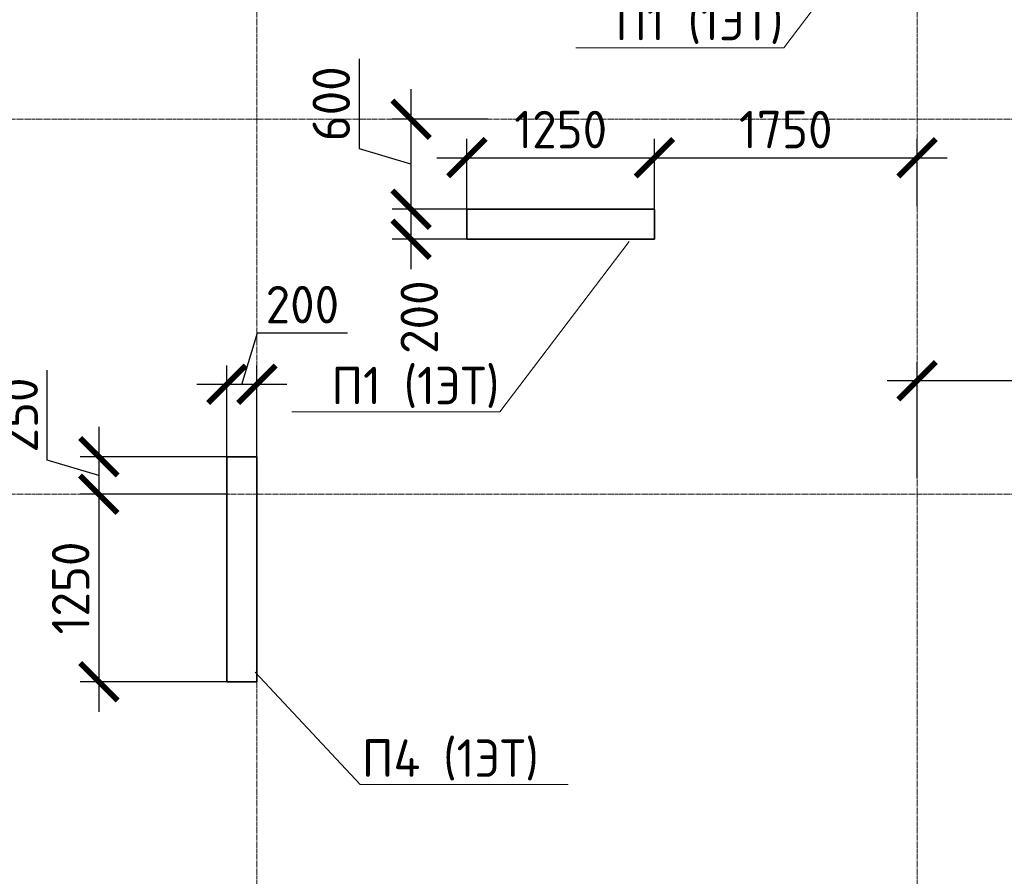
# Model space of a CAD drawing. Header units: millimetres. Extents: x 369815 to 1481759, y -423071 to -27917.
# Tile 142 of 256: x 468075 to 474638, y -119602 to -113891. Entities that reach past the tile are written whole.
import ezdxf
from ezdxf import colors
from ezdxf.entities.mleader import LeaderData, LeaderLine
from ezdxf.math import Vec2, Vec3

# ---------------------------------------------------------------- set-up
doc = ezdxf.new("R2010")
doc.units = ezdxf.units.MM
doc.linetypes.add('______5', pattern=[1100, 800, -100, 100, -100])
doc.linetypes.add('осевая', pattern=[50.8, 31.75, -6.35, 6.35, -6.35])
for name, color, linetype, lineweight in [('Выноски', 20, 'Continuous', 20), ('Оси', 40, '______5', 18), ('подоснова', 151, 'Continuous', 5), ('РАЗМЕРЫ', 1, 'Continuous', 9)]:
    doc.layers.add(name, color=color, linetype=linetype, lineweight=lineweight)
doc.layers.add('Колонна_ бетон', color=7, linetype='Continuous', lineweight=50, true_color=0xb4b496)
doc.styles.add('GOST-2.304_Type-B', font='GOST_Common.ttf')
doc.styles.add('ГОСТ', font='GOST_Common.ttf')
doc.dimstyles.new('СПДС', dxfattribs={"dimscale": 100, "dimtxt": 2.5, "dimasz": 2.5, "dimexe": 1.25, "dimexo": 0, "dimtad": 1, "dimdec": 0, "dimtxsty": 'GOST-2.304_Type-B', "dimblk": 'ARCHTICK', "dimcen": 2.5, "dimdle": 2, "dimadec": 0, "dimazin": 2, "dimtfac": 0.75, "dimtdec": 0, "dimtmove": 1, "dimatfit": 3, "dimfxl": 1, "dimtolj": 1, "dimarcsym": 1})

# ---------------------------------------------------------------- blocks, each defined once
blk = doc.blocks.new('оси2')
at = {"layer": 'Оси', "color": 16, "linetype": 'осевая', "lineweight": 0, "ltscale": 0.5, "transparency": 33554687}
for p, q in [((1010745.5, 5465.4), (1010745.5, -20739.3)), ((1015145.5, 5465.4), (1015145.5, -20739.3)), ((979200, -7292.9), (1032582.1, -7292.9)), ((979200, -9792.9), (1032582.1, -9792.9))]:
    blk.add_line(p, q, dxfattribs=at)
blk = doc.blocks.new('_ArchTick')
at = {"color": 0, "linetype": 'ByBlock', "const_width": 0.15}
blk.add_lwpolyline([(-0.5, -0.5), (0.5, 0.5)], dxfattribs=at)
blk = doc.blocks.new('*D144')
at = {"layer": 'DEFPOINTS', "color": 0, "transparency": 16777216}
for p in [(469456, -116321.9), (469456, -117104.7, -360), (469656, -117104.7, -360)]:
    blk.add_point(p, dxfattribs=at)
at = {"layer": 'РАЗМЕРЫ', "color": 0, "lineweight": -2, "transparency": 16777216}
for p, q in [((469556, -116321.9), (469659.1, -115978.1)), ((469659.1, -115978.1), (470259.1, -115978.1)), ((469456, -117104.7), (469456, -116196.9)), ((469656, -117104.7), (469656, -116196.9)), ((469856, -116321.9), (469256, -116321.9))]:
    blk.add_line(p, q, dxfattribs=at)
at = {"layer": 'РАЗМЕРЫ', "color": 0, "lineweight": -2, "transparency": 16777216, "xscale": 250, "yscale": 250, "zscale": 250, "rotation": 180}
blk.add_blockref('_ArchTick', (469456, -116321.9), dxfattribs=at)
at = {"layer": 'РАЗМЕРЫ', "color": 0, "lineweight": -2, "transparency": 16777216, "xscale": 250, "yscale": 250, "zscale": 250}
blk.add_blockref('_ArchTick', (469656, -116321.9), dxfattribs=at)
at = {"layer": 'РАЗМЕРЫ', "color": 0, "transparency": 16777216, "insert": (469959.1, -115790.6), "char_height": 250, "attachment_point": 5, "style": 'GOST-2.304_Type-B'}
blk.add_mtext('\\A1;200', dxfattribs=at)
blk = doc.blocks.new('*D145')
at = {"layer": 'DEFPOINTS', "color": 0, "transparency": 16777216}
for p in [(469456, -116804.7, -200), (468602.1, -117054.7), (469456, -117054.7)]:
    blk.add_point(p, dxfattribs=at)
at = {"layer": 'РАЗМЕРЫ', "color": 0, "lineweight": -2, "transparency": 16777216}
for p, q in [((468258.3, -116826.6), (468258.3, -116226.6)), ((468602.1, -116604.7), (468602.1, -117254.7)), ((469456, -116804.7), (468477.1, -116804.7)), ((468602.1, -116929.7), (468258.3, -116826.6)), ((469456, -117054.7), (468477.1, -117054.7))]:
    blk.add_line(p, q, dxfattribs=at)
at = {"layer": 'РАЗМЕРЫ', "color": 0, "lineweight": -2, "transparency": 16777216, "xscale": 250, "yscale": 250, "zscale": 250}
for p, rotation in [((468602.1, -116804.7), 90), ((468602.1, -117054.7), 270)]:
    blk.add_blockref('_ArchTick', p, dxfattribs=dict(at, rotation=rotation))
at = {"layer": 'РАЗМЕРЫ', "color": 0, "transparency": 16777216, "insert": (468070.8, -116526.6), "char_height": 250, "attachment_point": 5, "rotation": 90, "style": 'GOST-2.304_Type-B'}
blk.add_mtext('\\A1;250', dxfattribs=at)
blk = doc.blocks.new('*D146')
at = {"layer": 'DEFPOINTS', "color": 0, "transparency": 16777216}
for p in [(469456, -117054.7), (468602.1, -118304.7), (469456, -118304.7, -200)]:
    blk.add_point(p, dxfattribs=at)
at = {"layer": 'РАЗМЕРЫ', "color": 0, "lineweight": -2, "transparency": 16777216}
for p, q in [((468602.1, -116854.7), (468602.1, -118504.7)), ((469456, -117054.7), (468477.1, -117054.7)), ((469456, -118304.7), (468477.1, -118304.7))]:
    blk.add_line(p, q, dxfattribs=at)
at = {"layer": 'РАЗМЕРЫ', "color": 0, "lineweight": -2, "transparency": 16777216, "xscale": 250, "yscale": 250, "zscale": 250}
for p, rotation in [((468602.1, -117054.7), 90), ((468602.1, -118304.7), 270)]:
    blk.add_blockref('_ArchTick', p, dxfattribs=dict(at, rotation=rotation))
at = {"layer": 'РАЗМЕРЫ', "color": 0, "transparency": 16777216, "insert": (468414.6, -117679.7), "char_height": 250, "attachment_point": 5, "rotation": 90, "style": 'GOST-2.304_Type-B'}
blk.add_mtext('\\A1;1250', dxfattribs=at)
blk = doc.blocks.new('*D148')
at = {"layer": 'DEFPOINTS', "color": 0, "transparency": 16777216}
for p in [(474055.9, -116298.4), (476156, -116794.9), (474055.9, -116949.4)]:
    blk.add_point(p, dxfattribs=at)
at = {"layer": 'РАЗМЕРЫ', "color": 0, "lineweight": -2, "transparency": 16777216}
for p, q in [((474055.9, -116949.4), (474055.9, -116173.4)), ((476156, -116794.9), (476156, -116173.4)), ((476356, -116298.4), (473855.9, -116298.4))]:
    blk.add_line(p, q, dxfattribs=at)
at = {"layer": 'РАЗМЕРЫ', "color": 0, "lineweight": -2, "transparency": 16777216, "xscale": 250, "yscale": 250, "zscale": 250, "rotation": 180}
blk.add_blockref('_ArchTick', (474055.9, -116298.4), dxfattribs=at)
at = {"layer": 'РАЗМЕРЫ', "color": 0, "lineweight": -2, "transparency": 16777216, "xscale": 250, "yscale": 250, "zscale": 250}
blk.add_blockref('_ArchTick', (476156, -116298.4), dxfattribs=at)
at = {"layer": 'РАЗМЕРЫ', "color": 0, "transparency": 16777216, "insert": (475105.9, -116110.9), "char_height": 250, "attachment_point": 5, "style": 'GOST-2.304_Type-B'}
blk.add_mtext('\\A1;2100', dxfattribs=at)
blk = doc.blocks.new('*D234')
at = {"layer": 'DEFPOINTS', "color": 0, "transparency": 16777216}
for p in [(472305.7, -114810.9), (471055.7, -115304.7), (472305.7, -115304.7)]:
    blk.add_point(p, dxfattribs=at)
at = {"layer": 'РАЗМЕРЫ', "color": 0, "lineweight": -2, "transparency": 16777216}
for p, q in [((471055.7, -115304.7), (471055.7, -114685.9)), ((472305.7, -115304.7), (472305.7, -114685.9)), ((470855.7, -114810.9), (472505.7, -114810.9))]:
    blk.add_line(p, q, dxfattribs=at)
at = {"layer": 'РАЗМЕРЫ', "color": 0, "lineweight": -2, "transparency": 16777216, "xscale": 250, "yscale": 250, "zscale": 250, "rotation": 180}
blk.add_blockref('_ArchTick', (471055.7, -114810.9), dxfattribs=at)
at = {"layer": 'РАЗМЕРЫ', "color": 0, "lineweight": -2, "transparency": 16777216, "xscale": 250, "yscale": 250, "zscale": 250}
blk.add_blockref('_ArchTick', (472305.7, -114810.9), dxfattribs=at)
at = {"layer": 'РАЗМЕРЫ', "color": 0, "transparency": 16777216, "insert": (471680.7, -114623.4), "char_height": 250, "attachment_point": 5, "style": 'GOST-2.304_Type-B'}
blk.add_mtext('\\A1;1250', dxfattribs=at)
blk = doc.blocks.new('*D235')
at = {"layer": 'DEFPOINTS', "color": 0, "transparency": 16777216}
for p in [(474055.9, -114810.9), (472305.7, -115133.9), (474055.9, -115133.9)]:
    blk.add_point(p, dxfattribs=at)
at = {"layer": 'РАЗМЕРЫ', "color": 0, "lineweight": -2, "transparency": 16777216}
for p, q in [((472305.7, -115133.9), (472305.7, -114685.9)), ((474055.9, -115133.9), (474055.9, -114685.9)), ((472105.7, -114810.9), (474255.9, -114810.9))]:
    blk.add_line(p, q, dxfattribs=at)
at = {"layer": 'РАЗМЕРЫ', "color": 0, "lineweight": -2, "transparency": 16777216, "xscale": 250, "yscale": 250, "zscale": 250, "rotation": 180}
blk.add_blockref('_ArchTick', (472305.7, -114810.9), dxfattribs=at)
at = {"layer": 'РАЗМЕРЫ', "color": 0, "lineweight": -2, "transparency": 16777216, "xscale": 250, "yscale": 250, "zscale": 250}
blk.add_blockref('_ArchTick', (474055.9, -114810.9), dxfattribs=at)
at = {"layer": 'РАЗМЕРЫ', "color": 0, "transparency": 16777216, "insert": (473180.8, -114623.4), "char_height": 250, "attachment_point": 5, "style": 'GOST-2.304_Type-B'}
blk.add_mtext('\\A1;1750', dxfattribs=at)
blk = doc.blocks.new('*D236')
at = {"layer": 'DEFPOINTS', "color": 0, "transparency": 16777216}
for p in [(471196.1, -114554.7, -560), (470682.6, -115154.7), (471238, -115154.7, -200)]:
    blk.add_point(p, dxfattribs=at)
at = {"layer": 'РАЗМЕРЫ', "color": 0, "lineweight": -2, "transparency": 16777216}
for p, q in [((470338.8, -114751.6), (470338.8, -114151.6)), ((470682.6, -114354.7), (470682.6, -115354.7)), ((471196.1, -114554.7), (470557.6, -114554.7)), ((470682.6, -114854.7), (470338.8, -114751.6)), ((471238, -115154.7), (470557.6, -115154.7))]:
    blk.add_line(p, q, dxfattribs=at)
at = {"layer": 'РАЗМЕРЫ', "color": 0, "lineweight": -2, "transparency": 16777216, "xscale": 250, "yscale": 250, "zscale": 250}
for p, rotation in [((470682.6, -114554.7), 90), ((470682.6, -115154.7), 270)]:
    blk.add_blockref('_ArchTick', p, dxfattribs=dict(at, rotation=rotation))
at = {"layer": 'РАЗМЕРЫ', "color": 0, "transparency": 16777216, "insert": (470151.3, -114451.6), "char_height": 250, "attachment_point": 5, "rotation": 90, "style": 'GOST-2.304_Type-B'}
blk.add_mtext('\\A1;600', dxfattribs=at)
blk = doc.blocks.new('*D237')
at = {"layer": 'DEFPOINTS', "color": 0, "transparency": 16777216}
for p in [(471238, -115154.7, -200), (470682.6, -115354.7), (471173, -115354.7, -200)]:
    blk.add_point(p, dxfattribs=at)
at = {"layer": 'РАЗМЕРЫ', "color": 0, "lineweight": -2, "transparency": 16777216}
for p, q in [((470682.6, -114954.7), (470682.6, -115554.7)), ((471238, -115154.7), (470557.6, -115154.7)), ((471173, -115354.7), (470557.6, -115354.7))]:
    blk.add_line(p, q, dxfattribs=at)
at = {"layer": 'РАЗМЕРЫ', "color": 0, "lineweight": -2, "transparency": 16777216, "xscale": 250, "yscale": 250, "zscale": 250}
for p, rotation in [((470682.6, -115154.7), 90), ((470682.6, -115354.7), 270)]:
    blk.add_blockref('_ArchTick', p, dxfattribs=dict(at, rotation=rotation))
at = {"layer": 'РАЗМЕРЫ', "color": 0, "transparency": 16777216, "insert": (470738.1, -115873.9), "char_height": 250, "attachment_point": 5, "rotation": 90, "style": 'GOST-2.304_Type-B'}
blk.add_mtext('\\A1;200', dxfattribs=at)
blk = doc.blocks.new('_None')

msp = doc.modelspace()

# ---------------------------------------------------------------- linework, layer by layer
at = {"layer": 'Колонна_ бетон', "color": 180, "linetype": 'Continuous', "lineweight": 35, "transparency": 33554687}
for p, q in [((471055.5, -115154.7, 360), (471055.5, -115354.7, 360)), ((471055.5, -115154.7, 360), (472305.5, -115154.7, 360)), ((472305.5, -115154.7, 360), (472305.5, -115354.7, 360)), ((471055.5, -115354.7, 360), (472305.5, -115354.7, 360)), ((469655.9, -116804.7, 360), (469455.9, -116804.7, 360)), ((469455.9, -118304.7, 360), (469455.9, -116804.7, 360)), ((469655.9, -116804.7, 360), (469655.9, -118304.7, 360)), ((469655.9, -118304.7, 360), (469455.9, -118304.7, 360))]:
    msp.add_line(p, q, dxfattribs=at)

# ---------------------------------------------------------------- block references
at = {"layer": 'РАЗМЕРЫ'}
msp.add_blockref('оси2', (-541089.5, -107261.8), dxfattribs=at)

# ---------------------------------------------------------------- texts
at = {"layer": 'Выноски'}
note = msp.add_mtext_static_columns([''] * 2, width=18679.731, gutter_width=20.2, height=0, dxfattribs=dict(at, insert=(393294.8, -99507.3), char_height=250, attachment_point=1, style='ГОСТ'))
for column, words in zip([note] + note.columns.linked_columns, ['\\pi1500;{\\H2x;Общие указания:}\\P1.^IРабочая документация разработана в соответствии с заданием на проектирование, требованиями {\\H3x; }действующих технических регламентов, стандартов, сводов правил и других документов, содержащих установленные {\\H1.16667x; }требования.{\\H1.77778x; }\\P2.^IРабочая документация выполнена в соответствии со следующими нормативными и техническими {\\H1.57407x; }документами:{\\H1.64198x; }\\P-^IСП 20.13330.2016 "Нагрузки и воздействия";{\\H1.61934x; }\\P-^IСП 63.13330.2018 "Бетонные и железобетонные конструкции. Основные положения";{\\H1.62689x; }\\P-^IСП 70.13330.2012 "Несущие и ограждающие конструкции".{\\H1.62437x; }\\P4.^IЗа относительную отметку 0,000 принята отметка чистого пола первого этажа, соответствующая {\\H1.62521x; }абсолютной отметке 648,00 в Балтийской системе высот.{\\H1.62493x; }\\P{\\fISOCPEUR|b0|i0|c204|p34;5.^IПеречень видов работ, для которых необходимо составлять акты освидетельствования скрытых \\H1.62502x; \\H0.61538x;работ:\\H1.62499x; \\H0.61539x;\\P-^Iсоответствие арматуры (длина, диаметры, распределение по площади элементов, количество и т.д.), \\H1.725x; \\H0.57971x;закладных деталей рабочим чертежам;\\H1.67917x; \\H0.59553x;\\P-^Iустройство и армирование монолитных стен;\\H1.60694x; \\H0.6223x;\\P-^Iосвидетельствование опалубки перед бетонированием;\\H1.63102x; \\H0.61311x;\\P-^Iотбор контрольных проб бетона;\\H1.62299x; \\H0.61615x;\\P-^Iсоответствие законченных железобетонных конструкций проекту с отображением качества работ;\\H1.62567x; \\H0.61513x;\\P-^Iустройство монолитных конструкций, выполняемых в зимнее время;\\H1.62478x; \\H0.61547x;\\P\\fISOCPEUR|b0|i0|c0|p34;6.^I\\fISOCPEUR|b0|i0|c204|p34;Запрещается выполнение последующих работ при отсутствии актов освидетельствования \\H1.62507x; \\H0.61536x;предшествующих скрытых работ во всех случаях.\\H1.62498x; \\H0.61539x;\\P\\fISOCPEUR|b0|i0|c0|p34;7.^I\\fISOCPEUR|b0|i0|c204|p34;Арматура класса А240 и А500С по ГОСТ 34028-2016, материал монолитных конструкций - бетон \\H1.62501x; \\H0.61538x;тяжелый класса В25 по ГОСТ 26633-2015.\\H1.625x; \\H0.61539x;\\P\\fISOCPEUR|b0|i0|c0|p34;8.^I\\fISOCPEUR|b0|i0|c204|p34;Работы по бетонированию монолитных конструкций вести в соответствии со СП 70.13330.2012 \\H1.625x; \\H0.61538x;"Несущие и ограждающие конструкции".\\H1.625x; \\H0.61538x;\\P\\fISOCPEUR|b0|i0|c0|p34;9.^I\\fISOCPEUR|b0|i0|c204|p34;Все строительно-монтажные работы необходимо выполнять в соответствии со СНиП 12-03-2001 \\H1.625x; \\H0.61538x;"Безопасность труда в строительстве. Часть 1. Общие требования.", Безопасность труда в строительстве. Часть \\H1.625x; \\H0.61538x;2. Строительное производство". Строительство здания должно производиться в соответствии с проектом \\H1.625x; \\H0.61538x;производства работ (ППР).\\H1.725x; \\H0.57971x;\\P\\fISOCPEUR|b0|i0|c0|p34;10.^I\\fISOCPEUR|b0|i0|c204|p34;При отсутствии ППР производство строительно-монтажных работ запрещается.\\H1.67917x; \\H0.59553x;\\P\\fISOCPEUR|b0|i0|c0|p34;11.^I\\fISOCPEUR|b0|i0|c204|p34;Бетон следует укладывать в бетонные конструкции горизонтальными слоями одинаковой толщины без \\H1.60694x; \\H0.6223x;разрывов, с последовательным направлением укладки в одну сторону во всех слоях.\\H1.63102x; \\H0.61311x;\\P\\fISOCPEUR|b0|i0|c0|p34;12.^I\\fISOCPEUR|b0|i0|c204|p34;В начальный период твердения бетон необходимо защищать от попадания атмосферных осадков или \\H1.62299x; \\H0.61615x;потерь влаги.\\H1.62567x; \\H0.61513x;\\P\\fISOCPEUR|b0|i0|c0|p34;13.^I\\fISOCPEUR|b0|i0|c204|p34;Уход за свежеуложенным бетоном начинать сразу после укладки бетонной смеси и осуществлять до \\H1.62478x; \\H0.61547x;достижения прочности бетона не менее 70% от проектной.\\H1.62507x; \\H0.61536x;\\P\\fISOCPEUR|b0|i0|c0|p34;14.^I\\fISOCPEUR|b0|i0|c204|p34;Проект рассчитан на производство работ в период положительных температур. В случае выполнения \\H1.62498x; \\H0.61539x;работ при отрицательных температурах необходимо выполнять требования СНиП часть 3 по производству работ \\H1.62501x; \\H0.61538x;и ППР.\\H1.625x; \\H0.61539x;\\P\\fISOCPEUR|b0|i0|c0|p34;15.^I\\fISOCPEUR|b0|i0|c204|p34;При минимальной температуре воздуха до минус 15°С допускается:\\H1.625x; \\H0.61538x;\\P-^Iвыдерживание бетона в конструкции методом термоса, при предварительном разогреве бетонной \\H1.625x; \\H0.61538x;смеси, \\H1.625x; \\H0.61538x;\\P-^Iфорсированный электроразогрев бетона в конструкции с повторным уплотнением.\\H1.625x; \\H0.61538x;\\PПри минимальной температуре воздуха до минус 25°С допускается:\\H1.625x; \\H0.61538x;\\P-^Iобогрев бетона в греющей опалубке с помощью низкотемпературных электронагревателей,\\H1.625x; \\H0.61538x;\\P-^Iэлектродный сквозной прогреб бетона,\\H1.625x; \\H0.61538x;\\P-^Iэлектрообогрев с помощью греющего провода.\\H1.625x; \\H0.61538x;\\P}16.^IЗаполнителем для бетона служит щебень твердых пород, наибольшая фракция щебня не должна превышать {\\H1.625x; }40мм.{\\H1.625x; }\\P17.^IВ процессе бетонирования обеспечить соблюдение защитных слоев и мест положения рабочей арматуры {\\H1.625x; }согласно проекту. Величина защитного слоя продольной рабочей арматуры у боковых граней стен монолитных {\\H1.625x; }участков должны быть не менее 20мм и не менее диаметра продольной рабочей арматуры конструкции, величина {\\H1.625x; }защитного слоя поперечной арматуры - не менее 10мм. {\\H1.625x; }\\P\\pi0;             18.Крестовые соединения стержней продольной и поперечной арматуры, соединение стержней продольной {\\H1.625x; }арматуры по длине выполнить вязкой отожженой проволокой диаметром 2,0-3,0мм.{\\H1.625x; }\\P\\pi1500;{\\H1.625x; }', '']):
    column.text = words

# ---------------------------------------------------------------- dimensions: what is measured, and where the dimension line sits
at = {"layer": 'РАЗМЕРЫ', "color": 146, "true_color": 0x006272}
for base, p1, p2, picture, middle in [((470682.6, -115154.7, 560), (471196.1, -114554.7), (471238, -115154.7, 360), '*D236', (470151.3, -114689.1, 560)), ((468602.1, -117054.7, 560), (469456, -116804.7, 360), (469456, -117054.7, 560), '*D145', (468070.8, -116764.1, 560)), ((468602.1, -118304.7, 560), (469456, -117054.7, 560), (469456, -118304.7, 360), '*D146', (468414.6, -117679.7, 560))]:
    dim = msp.add_linear_dim(base=base, p1=p1, p2=p2, angle=90, dimstyle='СПДС', override={"dimtofl": 0}, dxfattribs=at)
    dim.commit()
    dim.dimension.update_dxf_attribs({"geometry": picture, "text_midpoint": middle})
for base, p1, p2, picture, middle in [((472305.7, -114810.9, 560), (471055.7, -115304.7, 560), (472305.7, -115304.7, 560), '*D234', (471680.7, -114623.4, 560)), ((474055.9, -114810.9, 560), (472305.7, -115133.9, 560), (474055.9, -115133.9, 560), '*D235', (473180.8, -114623.4, 560)), ((469456, -116321.9, 560), (469656, -117104.7, 200), (469456, -117104.7, 200), '*D144', (469721.6, -115790.6, 560)), ((474055.9, -116298.4, 560), (476156, -116794.9, 560), (474055.9, -116949.4, 560), '*D148', (475105.9, -116110.9, 560))]:
    dim = msp.add_linear_dim(base=base, p1=p1, p2=p2, dimstyle='СПДС', override={"dimtofl": 0}, dxfattribs=at)
    dim.commit()
    dim.dimension.update_dxf_attribs({"geometry": picture, "text_midpoint": middle})
dim = msp.add_linear_dim(base=(470682.6, -115354.7, 560), p1=(471238, -115154.7, 360), p2=(471173, -115354.7, 360), angle=90, dimstyle='СПДС', override={"dimtofl": 0}, dxfattribs=at)
dim.commit()
dim.dimension.update_dxf_attribs({"geometry": '*D237', "text_midpoint": (470925.6, -115873.9, 560), "dimtype": 160})

# ---------------------------------------------------------------- leaders
at = {"layer": 'подоснова', "color": 4, "ltscale": 0.3}
ml = msp.add_multileader_mtext('Standard', dxfattribs=at)
ml.set_content('П1 (1ЭТ)', color=4, style='GOST-2.304_Type-B')
ml.set_leader_properties(color=256, linetype='ByLayer', lineweight=15)
ml.set_arrow_properties(name='NONE')
ml.build(insert=Vec2(0, 0))
ml.multileader.update_dxf_attribs({"text_left_attachment_type": 6, "text_right_attachment_type": 6, "dogleg_length": 0.1, "arrow_head_size": 18})
ctx = ml.context
ctx.base_point, ctx.char_height, ctx.arrow_head_size, ctx.landing_gap_size, ctx.plane_origin = Vec3(472042.1, -114078.3, 7617.4), 250, 18, 20, Vec3(464187.1, -112810.4, 7617.4)
ctx.left_attachment, ctx.right_attachment, ctx.text_align_type = 6, 6, 1
notes = []
notes.append((ctx, [(1, (1, 1, 0), (473167.8, -114078.3, 7617.4), (-1, 0), 0.1, [(0, [(474030.1, -112942.6, 7617.4)], 0, [])])]))
ctx.mtext.insert, ctx.mtext.alignment, ctx.mtext.flow_direction = Vec3(472604.9, -113778.3, 7617.4), 2, 5
ml = msp.add_multileader_mtext('Standard', dxfattribs=at)
ml.set_content('П1 (1ЭТ)', color=4, style='GOST-2.304_Type-B')
ml.set_leader_properties(color=256, linetype='ByLayer', lineweight=15)
ml.set_arrow_properties(name='NONE')
ml.build(insert=Vec2(0, 0))
ml.multileader.update_dxf_attribs({"text_left_attachment_type": 6, "text_right_attachment_type": 6, "dogleg_length": 0.1, "arrow_head_size": 18})
ctx = ml.context
ctx.base_point, ctx.char_height, ctx.arrow_head_size, ctx.landing_gap_size, ctx.plane_origin = Vec3(470149.4, -116504.9, 7617.4), 250, 18, 20, Vec3(462294.4, -115237, 7617.4)
ctx.left_attachment, ctx.right_attachment, ctx.text_align_type = 6, 6, 1
notes.append((ctx, [(1, (1, 1, 0), (471275.1, -116504.9, 7617.4), (-1, 0), 0.1, [(0, [(472137.4, -115369.2, 7617.4)], 0, [])])]))
ctx.mtext.insert, ctx.mtext.alignment, ctx.mtext.flow_direction = Vec3(470712.2, -116204.9, 7617.4), 2, 5
at = {"layer": 'подоснова', "color": 5, "ltscale": 0.3}
ml = msp.add_multileader_mtext('Standard', dxfattribs=at)
ml.set_content('П4 (1ЭТ)', color=5, style='GOST-2.304_Type-B')
ml.set_leader_properties(color=256, linetype='ByLayer', lineweight=15)
ml.set_arrow_properties(name='NONE')
ml.build(insert=Vec2(0, 0))
ml.multileader.update_dxf_attribs({"text_left_attachment_type": 6, "text_right_attachment_type": 6, "dogleg_length": 0.1, "arrow_head_size": 18})
ctx = ml.context
ctx.base_point, ctx.char_height, ctx.arrow_head_size, ctx.landing_gap_size, ctx.plane_origin = Vec3(470344.7, -118988.7), 250, 18, 20, Vec3(462739.3, -116561.1)
ctx.left_attachment, ctx.right_attachment, ctx.text_align_type = 6, 6, 1
notes.append((ctx, [(0, (1, 1, 0), (470344.6, -118988.7), (1, 0), 0.1, [(0, [(469644, -118241.4)], 0, [])])]))
ctx.mtext.insert, ctx.mtext.alignment, ctx.mtext.flow_direction = Vec3(470945, -118688.7), 2, 5
for ctx, leaders in notes:
    for number, flags, end, landing, length, lines in leaders:
        leader = LeaderData()
        leader.index, (leader.has_last_leader_line, leader.has_dogleg_vector, leader.attachment_direction) = number, flags
        leader.last_leader_point, leader.dogleg_vector, leader.dogleg_length = Vec3(end), Vec3(landing), length
        for number, points, colour, breaks in lines:
            line = LeaderLine()
            line.index, line.vertices, line.color, line.breaks = number, Vec3.list(points), colors.encode_raw_color(colour), breaks
            leader.lines.append(line)
        ctx.leaders.append(leader)

doc.saveas('drawing.dxf')
